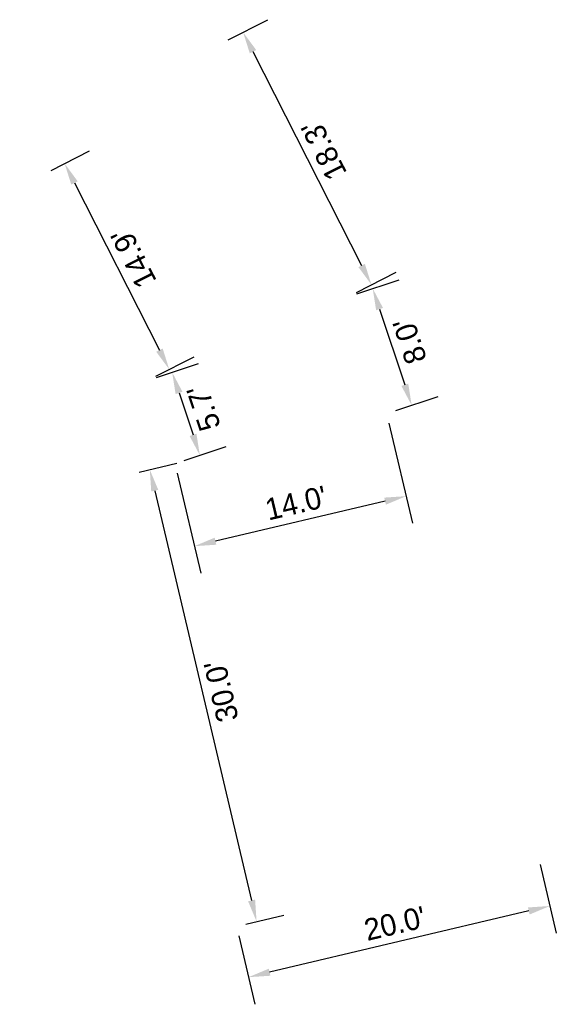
# Model space of a CAD drawing. Header units: feet. Extents: x 1493783.4 to 1493818, y 655856 to 655919.7.
import ezdxf

# ---------------------------------------------------------------- set-up
doc = ezdxf.new("R2010")
doc.units = ezdxf.units.FT
doc.header["$MEASUREMENT"] = 0
doc.layers.add('RD_P_Text', color=1, linetype='Continuous')
doc.styles.get("Standard").update_dxf_attribs({"font": 'font31.shx'})
doc.dimstyles.new('COEC', dxfattribs={"dimscale": 13.9, "dimtxt": 0.18, "dimasz": 0.18, "dimexe": 0.18, "dimexo": 0.0625, "dimgap": 0.09, "dimtad": 1, "dimzin": 0, "dimdsep": 46, "dimtxsty": 'Standard', "dimcen": 0.09, "dimclrd": 256, "dimclre": 256, "dimclrt": 256, "dimaunit": 1, "dimadec": 4, "dimazin": 0, "dimtfac": 1, "dimtofl": 0, "dimtmove": 0, "dimatfit": 3, "dimfxl": 1, "dimtolj": 1, "dimtzin": 0, "dimlwd": -1, "dimlwe": -1, "dimarcsym": 0})

# ---------------------------------------------------------------- blocks, each defined once
blk = doc.blocks.new('*D1092')
at = {"layer": 'Defpoints', "color": 0, "transparency": 16777216}
for p in [(1493784.827, 655909.629), (1493793.011, 655897.055), (1493791.585, 655896.33)]:
    blk.add_point(p, dxfattribs=at)
at = {"layer": 'RD_P_Text', "transparency": 16777216}
for p, q in [((1493785.385, 655909.912), (1493787.859, 655911.169)), ((1493786.888, 655909.106), (1493792.377, 655898.303)), ((1493792.142, 655896.613), (1493794.616, 655897.87))]:
    blk.add_line(p, q, dxfattribs=at)
for points in [[(1493787.096, 655909.211), (1493786.68, 655909), (1493786.254, 655910.354)], [(1493792.585, 655898.409), (1493792.169, 655898.197), (1493793.011, 655897.055)]]:
    blk.add_solid(points, dxfattribs=at)
at = {"layer": 'RD_P_Text', "transparency": 16777216, "insert": (1493790.702, 655904.248), "char_height": 1.4, "attachment_point": 5, "rotation": 116.93533}
blk.add_mtext("\\A1;14.9'", dxfattribs=at)
blk = doc.blocks.new('*D1093')
at = {"layer": 'Defpoints', "color": 0, "transparency": 16777216}
for p in [(1493790.454, 655890.277), (1493797.353, 655861.081), (1493798.651, 655861.388)]:
    blk.add_point(p, dxfattribs=at)
at = {"layer": 'RD_P_Text', "transparency": 16777216}
for p, q in [((1493791.062, 655890.421), (1493793.504, 655890.998)), ((1493792.074, 655889.221), (1493798.329, 655862.75)), ((1493797.961, 655861.225), (1493800.403, 655861.802))]:
    blk.add_line(p, q, dxfattribs=at)
for points in [[(1493792.301, 655889.275), (1493791.847, 655889.168), (1493791.752, 655890.584)], [(1493798.556, 655862.804), (1493798.102, 655862.697), (1493798.651, 655861.388)]]:
    blk.add_solid(points, dxfattribs=at)
at = {"layer": 'RD_P_Text', "transparency": 16777216, "insert": (1493796.369, 655876.262), "char_height": 1.4, "attachment_point": 5, "rotation": 103.29447}
blk.add_mtext("\\A1;30.0'", dxfattribs=at)
blk = doc.blocks.new('*D1094')
at = {"layer": 'Defpoints', "color": 0, "transparency": 16777216}
for p in [(1493796.249, 655918.056, 756.241), (1493806.07, 655902.525), (1493804.537, 655901.746, 756.241)]:
    blk.add_point(p, dxfattribs=at)
at = {"layer": 'RD_P_Text', "transparency": 16777216}
for p, q in [((1493796.806, 655918.339), (1493799.387, 655919.65)), ((1493798.417, 655917.587), (1493805.436, 655903.773)), ((1493805.094, 655902.029), (1493807.674, 655903.34))]:
    blk.add_line(p, q, dxfattribs=at)
for points in [[(1493798.625, 655917.692), (1493798.209, 655917.481), (1493797.782, 655918.835)], [(1493805.644, 655903.878), (1493805.228, 655903.667), (1493806.07, 655902.525)]]:
    blk.add_solid(points, dxfattribs=at)
at = {"layer": 'RD_P_Text', "transparency": 16777216, "insert": (1493802.996, 655911.223), "char_height": 1.4, "attachment_point": 5, "rotation": 116.93533}
blk.add_mtext("\\A1;18.3'", dxfattribs=at)
blk = doc.blocks.new('*D1095')
at = {"layer": 'Defpoints', "color": 0, "transparency": 16777216}
for p in [(1493804.537, 655901.746, 756.241), (1493808.667, 655894.738), (1493807.054, 655894.199, 756.241)]:
    blk.add_point(p, dxfattribs=at)
at = {"layer": 'RD_P_Text', "transparency": 16777216}
for p, q in [((1493805.129, 655901.943), (1493807.858, 655902.853)), ((1493806.593, 655900.956), (1493808.224, 655896.066)), ((1493807.647, 655894.397), (1493810.375, 655895.307))]:
    blk.add_line(p, q, dxfattribs=at)
for points in [[(1493806.814, 655901.03), (1493806.372, 655900.882), (1493806.15, 655902.284)], [(1493808.446, 655896.14), (1493808.003, 655895.992), (1493808.667, 655894.738)]]:
    blk.add_solid(points, dxfattribs=at)
at = {"layer": 'RD_P_Text', "transparency": 16777216, "insert": (1493808.547, 655898.89), "char_height": 1.4, "attachment_point": 5, "rotation": 108.44702}
blk.add_mtext("\\A1;8.0'", dxfattribs=at)
blk = doc.blocks.new('*D1096')
at = {"layer": 'Defpoints', "color": 0, "transparency": 16777216}
for p in [(1493791.585, 655896.33, 756.241), (1493793.374, 655890.967, 756.241), (1493794.987, 655891.505)]:
    blk.add_point(p, dxfattribs=at)
at = {"layer": 'RD_P_Text', "transparency": 16777216}
for p, q in [((1493792.178, 655896.528), (1493794.906, 655897.438)), ((1493793.641, 655895.54), (1493794.544, 655892.833)), ((1493793.966, 655891.165), (1493796.695, 655892.075))]:
    blk.add_line(p, q, dxfattribs=at)
for points in [[(1493793.863, 655895.614), (1493793.42, 655895.466), (1493793.198, 655896.868)], [(1493794.765, 655892.907), (1493794.323, 655892.759), (1493794.987, 655891.505)]]:
    blk.add_solid(points, dxfattribs=at)
at = {"layer": 'RD_P_Text', "transparency": 16777216, "insert": (1493795.231, 655894.566), "char_height": 1.4, "attachment_point": 5, "rotation": 108.44702}
blk.add_mtext("\\A1;5.7'", dxfattribs=at)
blk = doc.blocks.new('*D1097')
at = {"layer": 'Defpoints', "color": 0, "transparency": 16777216}
for p in [(1493816.817, 655865.68, 756.241), (1493797.353, 655861.081, 756.241), (1493798.13, 655857.792)]:
    blk.add_point(p, dxfattribs=at)
at = {"layer": 'RD_P_Text', "transparency": 16777216}
for p, q in [((1493816.96, 655865.072), (1493818.008, 655860.639)), ((1493816.231, 655862.069), (1493799.492, 655858.113)), ((1493797.496, 655860.473), (1493798.544, 655856.04))]:
    blk.add_line(p, q, dxfattribs=at)
for points in [[(1493816.178, 655862.296), (1493816.285, 655861.842), (1493817.594, 655862.391)], [(1493799.439, 655858.341), (1493799.546, 655857.886), (1493798.13, 655857.792)]]:
    blk.add_solid(points, dxfattribs=at)
at = {"layer": 'RD_P_Text', "transparency": 16777216, "insert": (1493807.586, 655861.259), "char_height": 1.4, "attachment_point": 5, "rotation": 13.29447}
blk.add_mtext("\\A1;20.0'", dxfattribs=at)
blk = doc.blocks.new('*D1098')
at = {"layer": 'Defpoints', "color": 0, "transparency": 16777216}
for p in [(1493807.054, 655894.199, 756.241), (1493793.374, 655890.967, 756.241), (1493794.633, 655885.636)]:
    blk.add_point(p, dxfattribs=at)
at = {"layer": 'RD_P_Text', "transparency": 16777216}
for p, q in [((1493807.197, 655893.591), (1493808.727, 655887.117)), ((1493793.517, 655890.359), (1493795.047, 655883.884)), ((1493806.951, 655888.546), (1493795.996, 655885.958))]:
    blk.add_line(p, q, dxfattribs=at)
for points in [[(1493806.897, 655888.774), (1493807.004, 655888.319), (1493808.313, 655888.868)], [(1493795.942, 655886.185), (1493796.049, 655885.731), (1493794.633, 655885.636)]]:
    blk.add_solid(points, dxfattribs=at)
at = {"layer": 'RD_P_Text', "transparency": 16777216, "insert": (1493801.197, 655888.42), "char_height": 1.4, "attachment_point": 5, "rotation": 13.29447}
blk.add_mtext("\\A1;14.0'", dxfattribs=at)

msp = doc.modelspace()

# ---------------------------------------------------------------- dimensions: what is measured, and where the dimension line sits
at = {"layer": 'RD_P_Text'}
for p1, p2, distance, text, picture, middle in [((1493796.249, 655918.056), (1493804.537, 655901.746), 1.72, "<>'", '*D1094', (1493802.996, 655911.223, -756.241)), ((1493784.827, 655909.629), (1493791.585, 655896.33), 1.6, "<>'", '*D1092', (1493790.702, 655904.248)), ((1493804.537, 655901.746), (1493807.054, 655894.199), 1.701, "<>'", '*D1095', (1493808.547, 655898.89, -756.241)), ((1493791.585, 655896.33), (1493793.374, 655890.967), 1.701, "<>'", '*D1096', (1493795.231, 655894.566, -756.241)), ((1493807.054, 655894.199), (1493793.374, 655890.967), 5.478, "14.0'", '*D1098', (1493801.197, 655888.42, -756.241)), ((1493790.454, 655890.277), (1493797.353, 655861.081), 1.334, "<>'", '*D1093', (1493796.369, 655876.262)), ((1493816.817, 655865.68), (1493797.353, 655861.081), 3.38, "<>'", '*D1097', (1493807.586, 655861.259, -756.241))]:
    dim = msp.add_aligned_dim(p1=p1, p2=p2, distance=distance, text=text, dimstyle='COEC', override={"dimscale": 10, "dimtxt": 0.14, "dimasz": 0.14, "dimgap": 0.05, "dimdec": 1}, dxfattribs=at)
    dim.commit()
    dim.dimension.update_dxf_attribs({"geometry": picture, "text_midpoint": middle})

doc.saveas('drawing.dxf')
